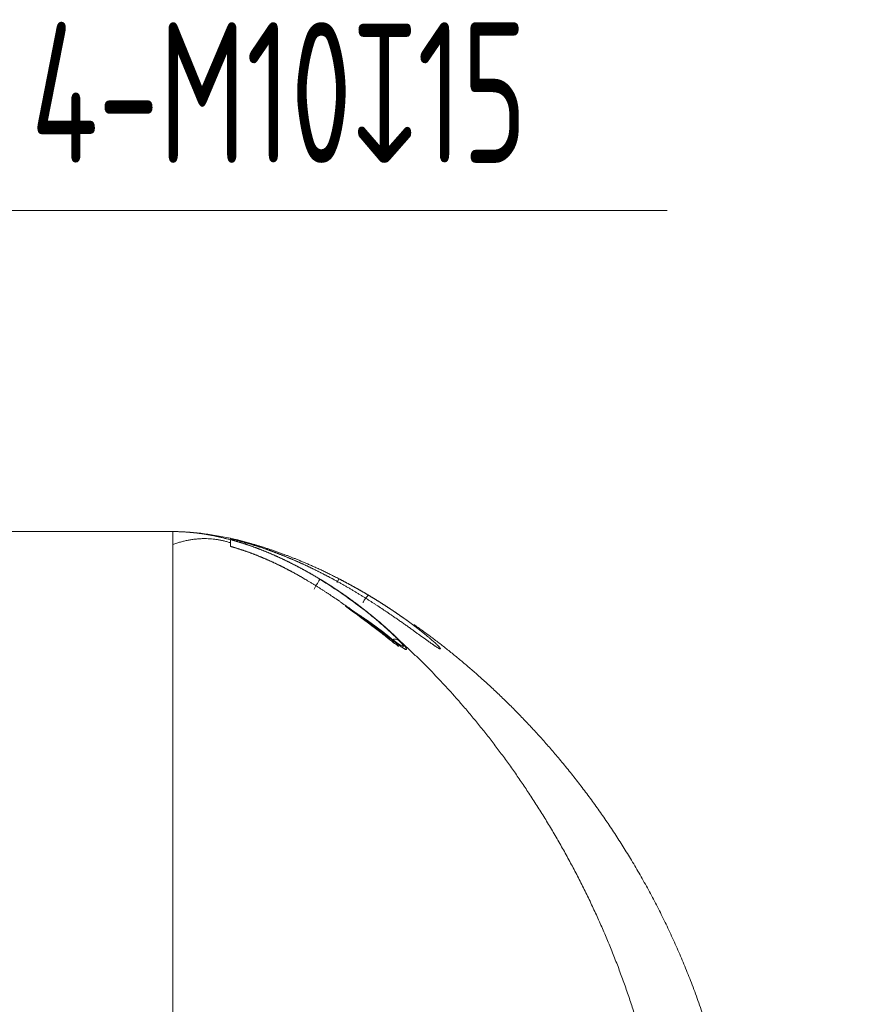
# Model space of a CAD drawing. Header units: millimetres. Extents: x 176 to 9387, y -11044 to -3322.
# Tile 179 of 256: x 8442 to 8516, y -10265 to -10179. Entities that reach past the tile are written whole.
import ezdxf

# ---------------------------------------------------------------- set-up
doc = ezdxf.new("R2010")
doc.units = ezdxf.units.MM
doc.header["$LTSCALE"] = 0.3175
doc.layers.add('1轮廓实线层', color=7, linetype='Continuous', lineweight=18)
doc.layers.add('7标注层', color=4, linetype='Continuous', lineweight=13)
doc.styles.add('PC_TEXTSTYLE', font='ISOCP.SHX', dxfattribs={"width": 0.707, "bigfont": 'GBCBIG.SHX'})

msp = doc.modelspace()

# ---------------------------------------------------------------- linework, layer by layer
at = {"layer": '1轮廓实线层'}
for p, q in [((8409.07034, -10223.87988), (8455.35631, -10223.87988)), ((8455.35631, -10223.87988), (8455.35631, -10249.03769)), ((8466.86719, -10228.01869), (8466.83677, -10228.07022)), ((8469.65037, -10228.30069), (8469.80984, -10227.9908))]:
    msp.add_line(p, q, dxfattribs=at)
for points, degree in [([(8460.3563, -10224.46701), (8458.58923, -10224.07773), (8456.91092, -10223.87988), (8455.35631, -10223.87988)], 3), ([(8455.35631, -10223.87988), (8456.32948, -10223.87988), (8457.31829, -10223.95322), (8458.3205, -10224.09756), (8459.33391, -10224.31057), (8460.35631, -10224.58991)], 5), ([(8455.35631, -10224.99446), (8455.35631, -10224.55065), (8455.35631, -10224.21593), (8455.35631, -10223.99198), (8455.35631, -10223.87983), (8455.35631, -10223.8799)], 5), ([(8460.31806, -10224.8419), (8457.91458, -10224.06894), (8455.35631, -10225.00307)], 2), ([(8455.45392, -10223.88014), (8455.41271, -10223.88004)], 1), ([(8504.10974, -10276.33885), (8502.03881, -10264.08471), (8497.39773, -10253.36705), (8491.01328, -10244.33827), (8483.71224, -10237.15076), (8476.3214, -10231.9569)], 5), ([(8475.14076, -10233.4173), (8481.53369, -10239.21271), (8487.53315, -10246.84163), (8492.58868, -10255.72417), (8496.14988, -10265.28043), (8497.66631, -10274.93052)], 5)]:
    msp.add_open_spline(points, degree=degree, dxfattribs=at)
for points, degree, knots in [([(8460.35631, -10224.49964), (8460.35631, -10224.49867), (8460.35631, -10224.49769), (8460.35631, -10224.48698), (8460.35631, -10224.47715), (8460.35631, -10224.46715), (8460.35631, -10224.46708), (8460.35631, -10224.46701)], 3, [0, 0, 0, 0, 0.09055572, 0.09055572, 0.99354939, 0.99354939, 1, 1, 1, 1]), ([(8460.35631, -10224.47105), (8460.38331, -10224.47698), (8460.43798, -10224.48899), (8460.52092, -10224.50752), (8460.60581, -10224.52673), (8460.69267, -10224.54666), (8460.7815, -10224.56732), (8460.8723, -10224.58873), (8460.96509, -10224.61092), (8461.05986, -10224.63389), (8461.15664, -10224.65767), (8461.25543, -10224.68229), (8461.35624, -10224.70776), (8461.45907, -10224.7341), (8461.56393, -10224.76135), (8461.67083, -10224.78951), (8461.77979, -10224.81861), (8461.8908, -10224.84868), (8462.00388, -10224.87974), (8462.11904, -10224.91181), (8462.23628, -10224.94492), (8462.35561, -10224.97909), (8462.47705, -10225.01435), (8462.60059, -10225.05073), (8462.72625, -10225.08824), (8462.85404, -10225.12692), (8462.98396, -10225.16679), (8463.11603, -10225.20788), (8463.25024, -10225.25021), (8463.38662, -10225.29382), (8463.52516, -10225.33874), (8463.66588, -10225.38498), (8463.80878, -10225.43259), (8463.95387, -10225.48159), (8464.10116, -10225.53201), (8464.25066, -10225.58387), (8464.40237, -10225.63722), (8464.55629, -10225.69209), (8464.71245, -10225.74849), (8464.87084, -10225.80647), (8465.03147, -10225.86606), (8465.18149, -10225.92245), (8465.32094, -10225.97549), (8465.44987, -10226.02502), (8465.58107, -10226.07595), (8465.71457, -10226.1283), (8465.85037, -10226.1821), (8465.98847, -10226.23739), (8466.12888, -10226.29418), (8466.2716, -10226.35252), (8466.41665, -10226.41242), (8466.56401, -10226.47393), (8466.71371, -10226.53707), (8466.86574, -10226.60188), (8467.02012, -10226.66839), (8467.17683, -10226.73662), (8467.33589, -10226.80662), (8467.49731, -10226.87841), (8467.66108, -10226.95203), (8467.82721, -10227.02752), (8467.9957, -10227.10491), (8468.16655, -10227.18423), (8468.33977, -10227.26552), (8468.51536, -10227.34881), (8468.69332, -10227.43415), (8468.87364, -10227.52157), (8469.05634, -10227.6111), (8469.24141, -10227.70278), (8469.42885, -10227.79667), (8469.61869, -10227.89273), (8469.74581, -10227.95795), (8469.80984, -10227.9908)], 3, [0, 0, 0, 0, 0.00819895, 0.01660014, 0.02520476, 0.03401404, 0.0430292, 0.05225153, 0.06168231, 0.07132288, 0.08117458, 0.09123879, 0.1015169, 0.11201036, 0.12272061, 0.13364913, 0.14479744, 0.15616707, 0.16775957, 0.17957653, 0.19161955, 0.20389028, 0.21639036, 0.22912149, 0.24208535, 0.25528368, 0.26871823, 0.28239076, 0.29630308, 0.31045699, 0.32485432, 0.33949694, 0.35438671, 0.36952551, 0.38491528, 0.40055791, 0.41645537, 0.43260962, 0.44902261, 0.46569636, 0.48263285, 0.49983411, 0.51322835, 0.52688128, 0.54079463, 0.55497013, 0.56940955, 0.58411466, 0.59908726, 0.61432918, 0.62984225, 0.64562832, 0.66168927, 0.67802697, 0.69464332, 0.71154025, 0.72871968, 0.74618356, 0.76393382, 0.78197245, 0.80030141, 0.8189227, 0.8378383, 0.85705021, 0.87656045, 0.89637104, 0.91648399, 0.93690132, 0.95762508, 0.9786573, 1, 1, 1, 1]), ([(8469.26416, -10228.00046), (8469.23332, -10227.98381), (8469.17165, -10227.95051), (8469.07904, -10227.90085), (8468.98641, -10227.85143), (8468.89374, -10227.80227), (8468.80104, -10227.75336), (8468.7083, -10227.70471), (8468.61553, -10227.65633), (8468.52273, -10227.6082), (8468.4299, -10227.56033), (8468.33703, -10227.51272), (8468.24414, -10227.46537), (8468.15123, -10227.41829), (8468.05828, -10227.37147), (8467.96532, -10227.32491), (8467.87232, -10227.27862), (8467.77931, -10227.2326), (8467.68627, -10227.18685), (8467.59321, -10227.14136), (8467.50013, -10227.09614), (8467.40702, -10227.0512), (8467.31391, -10227.00652), (8467.22077, -10226.96212), (8467.12762, -10226.91799), (8467.03445, -10226.87413), (8466.94126, -10226.83055), (8466.84807, -10226.78725), (8466.75486, -10226.74422), (8466.66164, -10226.70147), (8466.56841, -10226.659), (8466.47517, -10226.6168), (8466.38192, -10226.57489), (8466.28867, -10226.53326), (8466.19541, -10226.49192), (8466.10214, -10226.45085), (8466.00887, -10226.41007), (8465.9156, -10226.36958), (8465.82232, -10226.32937), (8465.72905, -10226.28945), (8465.63577, -10226.24982), (8465.5425, -10226.21048), (8465.44923, -10226.17143), (8465.35596, -10226.13267), (8465.2627, -10226.0942), (8465.16944, -10226.05603), (8465.07619, -10226.01814), (8464.98295, -10225.98056), (8464.88971, -10225.94327), (8464.79649, -10225.90628), (8464.70328, -10225.86958), (8464.61008, -10225.83319), (8464.51689, -10225.79709), (8464.42372, -10225.76129), (8464.33057, -10225.7258), (8464.23743, -10225.69061), (8464.14431, -10225.65573), (8464.0512, -10225.62115), (8463.95812, -10225.58687), (8463.86506, -10225.5529), (8463.77202, -10225.51924), (8463.67901, -10225.48589), (8463.58602, -10225.45285), (8463.49306, -10225.42012), (8463.40012, -10225.3877), (8463.30722, -10225.3556), (8463.21434, -10225.3238), (8463.12149, -10225.29233), (8463.02868, -10225.26117), (8462.93589, -10225.23032), (8462.84315, -10225.1998), (8462.75044, -10225.16959), (8462.65776, -10225.13971), (8462.56512, -10225.11014), (8462.47252, -10225.0809), (8462.37997, -10225.05198), (8462.28745, -10225.02338), (8462.19497, -10224.99511), (8462.10254, -10224.96717), (8462.01016, -10224.93955), (8461.91782, -10224.91226), (8461.82553, -10224.8853), (8461.73329, -10224.85867), (8461.6411, -10224.83238), (8461.54896, -10224.80641), (8461.45687, -10224.78078), (8461.36483, -10224.75548), (8461.27285, -10224.73052), (8461.18093, -10224.7059), (8461.08906, -10224.68161), (8460.99726, -10224.65766), (8460.90551, -10224.63405), (8460.81383, -10224.61079), (8460.7222, -10224.58786), (8460.63065, -10224.56528), (8460.53915, -10224.54304), (8460.44773, -10224.52113), (8460.38676, -10224.5068), (8460.35631, -10224.49964)], 3, [0, 0, 0, 0, 0.01095633, 0.02190352, 0.03284151, 0.04377022, 0.05468958, 0.06559952, 0.07649996, 0.08739083, 0.09827205, 0.10914355, 0.12000526, 0.13085711, 0.14169902, 0.15253092, 0.16335274, 0.1741644, 0.18496583, 0.19575695, 0.2065377, 0.217308, 0.22806778, 0.23881697, 0.24955549, 0.26028327, 0.27100023, 0.28170632, 0.29240145, 0.30308554, 0.31375854, 0.32442037, 0.33507095, 0.34571022, 0.3563381, 0.36695452, 0.37755941, 0.38815271, 0.39873433, 0.40930421, 0.41986227, 0.43040846, 0.44094269, 0.4514649, 0.46197502, 0.47247298, 0.48295871, 0.49343214, 0.5038932, 0.51434182, 0.52477794, 0.53520149, 0.5456124, 0.5560106, 0.56639603, 0.57676861, 0.58712829, 0.597475, 0.60780867, 0.61812923, 0.62843662, 0.63873078, 0.64901165, 0.65927915, 0.66953322, 0.67977381, 0.69000085, 0.70021427, 0.71041402, 0.72060004, 0.73077226, 0.74093062, 0.75107506, 0.76120553, 0.77132196, 0.7814243, 0.79151249, 0.80158647, 0.81164619, 0.82169159, 0.83172261, 0.8417392, 0.8517413, 0.86172887, 0.87170185, 0.88166018, 0.89160382, 0.90153271, 0.91144681, 0.92134606, 0.93123042, 0.94109984, 0.95095427, 0.96079366, 0.97061798, 0.98042717, 0.99022119, 1, 1, 1, 1]), ([(8460.35631, -10224.57907), (8460.38063, -10224.58562), (8460.4293, -10224.59874), (8460.50226, -10224.61872), (8460.57525, -10224.63894), (8460.64825, -10224.65943), (8460.72126, -10224.68016), (8460.79429, -10224.70116), (8460.86732, -10224.72241), (8460.94038, -10224.74391), (8461.01344, -10224.76566), (8461.08652, -10224.78767), (8461.15961, -10224.80993), (8461.2327, -10224.83244), (8461.30581, -10224.8552), (8461.37893, -10224.87821), (8461.45206, -10224.90147), (8461.5252, -10224.92498), (8461.59835, -10224.94873), (8461.6715, -10224.97274), (8461.74466, -10224.99699), (8461.81783, -10225.02148), (8461.89101, -10225.04622), (8461.9642, -10225.07121), (8462.03739, -10225.09644), (8462.11058, -10225.12192), (8462.18378, -10225.14763), (8462.25699, -10225.17359), (8462.3302, -10225.19979), (8462.40341, -10225.22623), (8462.47663, -10225.25292), (8462.54985, -10225.27984), (8462.62307, -10225.307), (8462.69629, -10225.3344), (8462.76952, -10225.36204), (8462.84275, -10225.38991), (8462.91598, -10225.41802), (8462.9892, -10225.44637), (8463.06243, -10225.47495), (8463.13566, -10225.50377), (8463.20889, -10225.53282), (8463.28211, -10225.5621), (8463.35534, -10225.59162), (8463.42856, -10225.62137), (8463.50178, -10225.65135), (8463.575, -10225.68156), (8463.64821, -10225.712), (8463.72142, -10225.74268), (8463.79462, -10225.77358), (8463.86782, -10225.80471), (8463.94102, -10225.83607), (8464.0142, -10225.86765), (8464.08739, -10225.89946), (8464.16056, -10225.9315), (8464.23373, -10225.96376), (8464.3069, -10225.99625), (8464.38005, -10226.02897), (8464.4532, -10226.0619), (8464.52633, -10226.09506), (8464.59946, -10226.12844), (8464.67258, -10226.16205), (8464.74569, -10226.19587), (8464.81879, -10226.22992), (8464.89188, -10226.26418), (8464.96496, -10226.29867), (8465.03802, -10226.33337), (8465.11108, -10226.36829), (8465.18412, -10226.40343), (8465.25715, -10226.43879), (8465.33017, -10226.47436), (8465.40317, -10226.51015), (8465.47616, -10226.54616), (8465.54913, -10226.58238), (8465.62209, -10226.61881), (8465.69504, -10226.65546), (8465.76797, -10226.69232), (8465.84088, -10226.72939), (8465.91378, -10226.76667), (8465.98666, -10226.80417), (8466.05952, -10226.84187), (8466.13237, -10226.87979), (8466.20519, -10226.91792), (8466.278, -10226.95625), (8466.35079, -10226.99479), (8466.42357, -10227.03354), (8466.49632, -10227.0725), (8466.56905, -10227.11166), (8466.64176, -10227.15103), (8466.71445, -10227.19061), (8466.78712, -10227.23039), (8466.85977, -10227.27037), (8466.9324, -10227.31056), (8467.005, -10227.35095), (8467.07758, -10227.39154), (8467.15014, -10227.43233), (8467.22267, -10227.47333), (8467.29518, -10227.51453), (8467.36767, -10227.55592), (8467.44013, -10227.59752), (8467.51257, -10227.63932), (8467.58498, -10227.68131), (8467.65737, -10227.7235), (8467.72973, -10227.76589), (8467.80206, -10227.80848), (8467.87437, -10227.85126), (8467.94665, -10227.89424), (8468.01889, -10227.93741), (8468.09112, -10227.98077), (8468.13922, -10228.00982), (8468.16328, -10228.02435)], 3, [0, 0, 0, 0, 0.00882674, 0.01766312, 0.02650917, 0.03536491, 0.04423035, 0.05310551, 0.06199042, 0.07088508, 0.07978951, 0.08870374, 0.09762776, 0.1065616, 0.11550527, 0.12445878, 0.13342215, 0.14239538, 0.15137848, 0.16037147, 0.16937435, 0.17838714, 0.18740983, 0.19644244, 0.20548498, 0.21453744, 0.22359984, 0.23267218, 0.24175446, 0.25084669, 0.25994886, 0.26906099, 0.27818308, 0.28731511, 0.29645711, 0.30560906, 0.31477096, 0.32394282, 0.33312463, 0.34231639, 0.3515181, 0.36072976, 0.36995135, 0.37918288, 0.38842435, 0.39767574, 0.40693705, 0.41620828, 0.42548942, 0.43478046, 0.4440814, 0.45339222, 0.46271292, 0.47204349, 0.48138392, 0.4907342, 0.50009432, 0.50946427, 0.51884404, 0.52823362, 0.53763299, 0.54704214, 0.55646107, 0.56588975, 0.57532818, 0.58477633, 0.59423421, 0.60370178, 0.61317904, 0.62266598, 0.63216256, 0.64166879, 0.65118464, 0.6607101, 0.67024515, 0.67978977, 0.68934394, 0.69890765, 0.70848088, 0.71806361, 0.72765581, 0.73725748, 0.74686859, 0.75648912, 0.76611905, 0.77575836, 0.78540703, 0.79506504, 0.80473236, 0.81440898, 0.82409488, 0.83379002, 0.8434944, 0.85320797, 0.86293073, 0.87266265, 0.88240371, 0.89215387, 0.90191313, 0.91168144, 0.9214588, 0.93124517, 0.94104053, 0.95084485, 0.96065811, 0.97048028, 0.98031133, 0.99015125, 1, 1, 1, 1]), ([(8460.35631, -10224.58991), (8460.35631, -10224.59217), (8460.35631, -10224.60634), (8460.35631, -10224.65768), (8460.35631, -10224.69482), (8460.35631, -10224.79151), (8460.35631, -10224.85105), (8460.35631, -10224.99238), (8460.35631, -10225.07418), (8460.35631, -10225.16728)], 3, [0, 0, 0, 0, 0.25, 0.25, 0.5, 0.5, 0.75, 0.75, 1, 1, 1, 1]), ([(8466.86326, -10228.02535), (8466.83788, -10228.01039), (8466.78714, -10227.9805), (8466.71093, -10227.93593), (8466.63471, -10227.8916), (8466.55846, -10227.84751), (8466.48218, -10227.80367), (8466.40588, -10227.76008), (8466.32957, -10227.71674), (8466.25322, -10227.67365), (8466.17686, -10227.63082), (8466.10048, -10227.58823), (8466.02408, -10227.5459), (8465.94765, -10227.50382), (8465.87121, -10227.46199), (8465.79475, -10227.42042), (8465.71827, -10227.3791), (8465.64178, -10227.33805), (8465.56526, -10227.29724), (8465.48873, -10227.2567), (8465.41219, -10227.21642), (8465.33563, -10227.17639), (8465.25906, -10227.13663), (8465.18247, -10227.09713), (8465.10587, -10227.05789), (8465.02926, -10227.01891), (8464.95263, -10226.98019), (8464.876, -10226.94174), (8464.79935, -10226.90356), (8464.72269, -10226.86564), (8464.64602, -10226.82799), (8464.56935, -10226.7906), (8464.49266, -10226.75348), (8464.41597, -10226.71663), (8464.33927, -10226.68006), (8464.26256, -10226.64375), (8464.18585, -10226.60771), (8464.10913, -10226.57194), (8464.03241, -10226.53645), (8463.95568, -10226.50123), (8463.87895, -10226.46628), (8463.80222, -10226.43161), (8463.72548, -10226.39722), (8463.64875, -10226.3631), (8463.57201, -10226.32925), (8463.49527, -10226.29569), (8463.41853, -10226.2624), (8463.34179, -10226.2294), (8463.26506, -10226.19667), (8463.18832, -10226.16422), (8463.11159, -10226.13206), (8463.03486, -10226.10017), (8462.95813, -10226.06857), (8462.88141, -10226.03725), (8462.8047, -10226.00622), (8462.72799, -10225.97547), (8462.65128, -10225.94501), (8462.57459, -10225.91483), (8462.4979, -10225.88494), (8462.42122, -10225.85534), (8462.34454, -10225.82602), (8462.26788, -10225.797), (8462.19123, -10225.76826), (8462.11459, -10225.73982), (8462.03796, -10225.71166), (8461.96134, -10225.6838), (8461.88474, -10225.65623), (8461.80815, -10225.62896), (8461.73157, -10225.60197), (8461.65501, -10225.57528), (8461.57846, -10225.54889), (8461.50193, -10225.52279), (8461.42542, -10225.49699), (8461.34892, -10225.47149), (8461.27244, -10225.44628), (8461.19598, -10225.42137), (8461.11954, -10225.39676), (8461.04312, -10225.37245), (8460.96672, -10225.34844), (8460.89034, -10225.32473), (8460.81399, -10225.30132), (8460.73765, -10225.27822), (8460.66134, -10225.25542), (8460.58506, -10225.23292), (8460.5088, -10225.21073), (8460.43257, -10225.18882), (8460.38171, -10225.17446), (8460.35631, -10225.16728)], 3, [0, 0, 0, 0, 0.01240202, 0.02478965, 0.03716287, 0.04952161, 0.06186585, 0.07419554, 0.08651064, 0.09881111, 0.1110969, 0.12336799, 0.13562432, 0.14786587, 0.16009259, 0.17230445, 0.18450142, 0.19668345, 0.20885051, 0.22100257, 0.2331396, 0.24526156, 0.25736843, 0.26946016, 0.28153674, 0.29359813, 0.3056443, 0.31767523, 0.32969088, 0.34169124, 0.35367627, 0.36564596, 0.37760027, 0.38953919, 0.40146269, 0.41337076, 0.42526336, 0.43714049, 0.44900213, 0.46084825, 0.47267883, 0.48449387, 0.49629335, 0.50807725, 0.51984557, 0.53159828, 0.54333537, 0.55505685, 0.56676268, 0.57845288, 0.59012742, 0.60178631, 0.61342953, 0.62505708, 0.63666897, 0.64826517, 0.6598457, 0.67141055, 0.68295971, 0.6944932, 0.70601101, 0.71751315, 0.72899961, 0.74047041, 0.75192555, 0.76336503, 0.77478887, 0.78619707, 0.79758963, 0.80896658, 0.82032793, 0.83167367, 0.84300384, 0.85431844, 0.86561749, 0.876901, 0.88816899, 0.89942149, 0.9106585, 0.92188006, 0.93308618, 0.94427688, 0.95545219, 0.96661213, 0.97775673, 0.98888601, 1, 1, 1, 1]), ([(8470.50399, -10230.39716), (8470.43197, -10230.34626), (8470.33246, -10230.27621), (8470.20488, -10230.18693), (8470.12185, -10230.12901), (8470.0379, -10230.07064), (8469.95303, -10230.01183), (8469.86724, -10229.95259), (8469.78053, -10229.89293), (8469.6929, -10229.83286), (8469.60434, -10229.77238), (8469.51486, -10229.7115), (8469.42446, -10229.65024), (8469.33313, -10229.58861), (8469.24087, -10229.52661), (8469.14769, -10229.46425), (8469.05357, -10229.40155), (8468.95853, -10229.33851), (8468.86257, -10229.27515), (8468.76567, -10229.21147), (8468.66785, -10229.14749), (8468.56909, -10229.08322), (8468.46941, -10229.01867), (8468.3688, -10228.95384), (8468.26726, -10228.88876), (8468.1648, -10228.82344), (8468.0614, -10228.75789), (8467.95708, -10228.69211), (8467.85183, -10228.62613), (8467.74566, -10228.55995), (8467.63856, -10228.49359), (8467.53053, -10228.42706), (8467.42159, -10228.36038), (8467.31172, -10228.29356), (8467.20093, -10228.22661), (8467.08922, -10228.15955), (8466.97661, -10228.09238), (8466.90112, -10228.04774), (8466.86326, -10228.02535)], 3, [0, 0, 0, 0, 0.06206608, 0.08546601, 0.10906773, 0.13287133, 0.15687688, 0.18108439, 0.20549386, 0.23010523, 0.25491843, 0.27993334, 0.30514981, 0.33056766, 0.35618669, 0.38200665, 0.40802725, 0.4342482, 0.46066914, 0.48728972, 0.51410953, 0.54112814, 0.56834509, 0.59575988, 0.62337201, 0.65118091, 0.67918602, 0.70738672, 0.7357824, 0.76437239, 0.793156, 0.82213253, 0.85130124, 0.88066137, 0.91021213, 0.93995271, 0.96988229, 1, 1, 1, 1]), ([(8468.16327, -10228.02435), (8468.16068, -10228.02864), (8468.1046, -10228.12138), (8467.91447, -10228.43575), (8467.78057, -10228.65715), (8467.64587, -10228.87988)], 3, [0, 0, 0, 0, 0.49676793, 0.49676793, 1, 1, 1, 1]), ([(8475.01542, -10233.33517), (8474.93039, -10233.24777), (8474.83511, -10233.15233), (8474.37745, -10232.70518), (8473.93099, -10232.29597), (8472.47546, -10231.0415), (8471.34485, -10230.16417), (8469.52439, -10228.90261), (8468.8428, -10228.46004), (8468.15278, -10228.04175)], 3, [0, 0, 0, 0, 0.06623543, 0.06623543, 0.29174272, 0.29174272, 0.74275728, 0.74275728, 1, 1, 1, 1]), ([(8468.16328, -10228.02435), (8468.18332, -10228.03649), (8468.22336, -10228.06074), (8468.28327, -10228.09721), (8468.34298, -10228.13369), (8468.40247, -10228.1702), (8468.46175, -10228.20673), (8468.52083, -10228.24327), (8468.57969, -10228.27983), (8468.63834, -10228.3164), (8468.69678, -10228.35298), (8468.75501, -10228.38958), (8468.81303, -10228.42618), (8468.87083, -10228.4628), (8468.92843, -10228.49942), (8468.98581, -10228.53604), (8469.04298, -10228.57267), (8469.09993, -10228.60931), (8469.15668, -10228.64594), (8469.21321, -10228.68257), (8469.26952, -10228.7192), (8469.32562, -10228.75582), (8469.38151, -10228.79244), (8469.43719, -10228.82906), (8469.49265, -10228.86566), (8469.54789, -10228.90226), (8469.60292, -10228.93884), (8469.65774, -10228.97542), (8469.71234, -10229.01198), (8469.76672, -10229.04852), (8469.82089, -10229.08505), (8469.87484, -10229.12156), (8469.92858, -10229.15805), (8469.9821, -10229.19452), (8470.03541, -10229.23097), (8470.08849, -10229.2674), (8470.14136, -10229.3038), (8470.19402, -10229.34017), (8470.24646, -10229.37652), (8470.29868, -10229.41284), (8470.35068, -10229.44913), (8470.40246, -10229.48539), (8470.45403, -10229.52162), (8470.50538, -10229.55781), (8470.55651, -10229.59397), (8470.60742, -10229.63009), (8470.65812, -10229.66617), (8470.70859, -10229.70222), (8470.75885, -10229.73823), (8470.80889, -10229.77419), (8470.85871, -10229.81011), (8470.90831, -10229.84599), (8470.95769, -10229.88183), (8471.00686, -10229.91761), (8471.0558, -10229.95335), (8471.10452, -10229.98905), (8471.15303, -10230.02469), (8471.20131, -10230.06028), (8471.24938, -10230.09582), (8471.29722, -10230.1313), (8471.34485, -10230.16674), (8471.39225, -10230.20211), (8471.43944, -10230.23743), (8471.4864, -10230.27269), (8471.53315, -10230.3079), (8471.57967, -10230.34304), (8471.62598, -10230.37812), (8471.67206, -10230.41314), (8471.71792, -10230.44809), (8471.76356, -10230.48299), (8471.80898, -10230.51781), (8471.85418, -10230.55257), (8471.89916, -10230.58726), (8471.94392, -10230.62188), (8471.98846, -10230.65643), (8472.03278, -10230.69091), (8472.19127, -10230.81459), (8472.458, -10231.02572), (8472.82287, -10231.32191), (8473.17006, -10231.6108), (8473.49954, -10231.89172), (8473.72543, -10232.08901), (8473.85853, -10232.20688), (8473.90583, -10232.24893), (8473.95255, -10232.29062), (8473.99868, -10232.33194), (8474.04422, -10232.37289), (8474.08918, -10232.41348), (8474.13356, -10232.45369), (8474.17735, -10232.49353), (8474.22056, -10232.53298), (8474.26318, -10232.57205), (8474.30523, -10232.61074), (8474.34669, -10232.64904), (8474.38756, -10232.68695), (8474.42786, -10232.72447), (8474.46758, -10232.76159), (8474.50671, -10232.79831), (8474.54527, -10232.83464), (8474.58324, -10232.87055), (8474.62064, -10232.90607), (8474.65746, -10232.94117), (8474.6937, -10232.97587), (8474.72936, -10233.01015), (8474.76445, -10233.04401), (8474.79896, -10233.07746), (8474.83289, -10233.11049), (8474.86625, -10233.14309), (8474.89903, -10233.17527), (8474.93124, -10233.20703), (8474.96288, -10233.23835), (8474.99394, -10233.26925), (8475.02442, -10233.29971), (8475.05434, -10233.32974), (8475.08368, -10233.35932), (8475.11248, -10233.3885), (8475.13123, -10233.4076), (8475.14059, -10233.41714)], 3, [0, 0, 0, 0, 0.00724812, 0.0144792, 0.02169323, 0.02889018, 0.03607004, 0.04323279, 0.05037842, 0.0575069, 0.06461824, 0.07171241, 0.07878941, 0.08584923, 0.09289185, 0.09991726, 0.10692547, 0.11391646, 0.12089024, 0.12784679, 0.13478612, 0.14170822, 0.14861309, 0.15550074, 0.16237117, 0.16922438, 0.17606037, 0.18287916, 0.18968074, 0.19646514, 0.20323235, 0.2099824, 0.21671529, 0.22343103, 0.23012964, 0.23681115, 0.24347555, 0.25012289, 0.25675317, 0.26336642, 0.26996266, 0.27654192, 0.28310422, 0.28964959, 0.29617806, 0.30268966, 0.30918443, 0.31566239, 0.32212359, 0.32856805, 0.33499583, 0.34140695, 0.34780145, 0.35417939, 0.36054081, 0.36688575, 0.37321426, 0.37952639, 0.38582219, 0.39210172, 0.39836502, 0.40461216, 0.41084319, 0.41705817, 0.42325716, 0.42944023, 0.43560744, 0.44175886, 0.44789454, 0.45401458, 0.46011903, 0.46620797, 0.47228147, 0.47833961, 0.48438248, 0.49041014, 0.49642269, 0.54921709, 0.60088138, 0.65149805, 0.70116244, 0.74998285, 0.7576792, 0.76533599, 0.77295373, 0.78053297, 0.78807424, 0.79557812, 0.80304519, 0.81047603, 0.81787127, 0.82523151, 0.83255741, 0.83984961, 0.8471088, 0.85433565, 0.86153086, 0.86869515, 0.87582924, 0.8829339, 0.89000987, 0.89705793, 0.90407887, 0.9110735, 0.91804263, 0.92498709, 0.93190774, 0.93880543, 0.94568104, 0.95253545, 0.95936957, 0.9661843, 0.97298058, 0.97975933, 0.98652151, 0.99326808, 1, 1, 1, 1]), ([(8472.40673, -10229.43159), (8472.42559, -10229.44286), (8472.46324, -10229.46536), (8472.51956, -10229.49914), (8472.57565, -10229.53288), (8472.63152, -10229.56659), (8472.68715, -10229.60027), (8472.74256, -10229.63392), (8472.79774, -10229.66753), (8472.85269, -10229.7011), (8472.90741, -10229.73463), (8472.9619, -10229.76812), (8473.01616, -10229.80158), (8473.07019, -10229.83499), (8473.12399, -10229.86835), (8473.17755, -10229.90168), (8473.23089, -10229.93496), (8473.28399, -10229.96819), (8473.33687, -10230.00138), (8473.38951, -10230.03452), (8473.44191, -10230.06761), (8473.49409, -10230.10064), (8473.54603, -10230.13363), (8473.59774, -10230.16657), (8473.64921, -10230.19945), (8473.70045, -10230.23227), (8473.75146, -10230.26504), (8473.80223, -10230.29776), (8473.85277, -10230.33041), (8473.90307, -10230.36301), (8473.95314, -10230.39555), (8474.00297, -10230.42803), (8474.05257, -10230.46044), (8474.10193, -10230.4928), (8474.15106, -10230.52508), (8474.19995, -10230.55731), (8474.2486, -10230.58947), (8474.29702, -10230.62156), (8474.3452, -10230.65358), (8474.39314, -10230.68554), (8474.44085, -10230.71742), (8474.48832, -10230.74923), (8474.53555, -10230.78098), (8474.58255, -10230.81265), (8474.62931, -10230.84424), (8474.67583, -10230.87576), (8474.72211, -10230.90721), (8474.76815, -10230.93858), (8474.81396, -10230.96987), (8474.85952, -10231.00108), (8474.90485, -10231.03222), (8474.94994, -10231.06327), (8474.99479, -10231.09424), (8475.0394, -10231.12513), (8475.08377, -10231.15594), (8475.12791, -10231.18666), (8475.1718, -10231.2173), (8475.21546, -10231.24785), (8475.25887, -10231.27832), (8475.30205, -10231.3087), (8475.34498, -10231.33899), (8475.38768, -10231.36919), (8475.43013, -10231.3993), (8475.47235, -10231.42932), (8475.51432, -10231.45924), (8475.55606, -10231.48908), (8475.59755, -10231.51882), (8475.63881, -10231.54846), (8475.67982, -10231.57802), (8475.7206, -10231.60747), (8475.76113, -10231.63683), (8475.80142, -10231.66609), (8475.84147, -10231.69525), (8475.88128, -10231.72431), (8475.92085, -10231.75327), (8475.96018, -10231.78213), (8475.99926, -10231.81088), (8476.03811, -10231.83954), (8476.07671, -10231.86809), (8476.11508, -10231.89653), (8476.1532, -10231.92487), (8476.19108, -10231.95311), (8476.22872, -10231.98124), (8476.26612, -10232.00926), (8476.30327, -10232.03717), (8476.34019, -10232.06497), (8476.37686, -10232.09266), (8476.41329, -10232.12024), (8476.44949, -10232.14771), (8476.48543, -10232.17507), (8476.52114, -10232.20232), (8476.55661, -10232.22945), (8476.59183, -10232.25646), (8476.62681, -10232.28336), (8476.66156, -10232.31015), (8476.69605, -10232.33682), (8476.73031, -10232.36337), (8476.76433, -10232.3898), (8476.7981, -10232.41611), (8476.83164, -10232.44231), (8476.86493, -10232.46838), (8476.89798, -10232.49433), (8476.93078, -10232.52016), (8476.96335, -10232.54587), (8476.99568, -10232.57145), (8477.02776, -10232.59692), (8477.0596, -10232.62225), (8477.0912, -10232.64746), (8477.18367, -10232.72143), (8477.33174, -10232.84115), (8477.52632, -10233.0015), (8477.70564, -10233.15224), (8477.86974, -10233.29309), (8478.01864, -10233.4238), (8478.15239, -10233.54415), (8478.27101, -10233.65391), (8478.37455, -10233.75291), (8478.46301, -10233.84092), (8478.5213, -10233.90192), (8478.55796, -10233.9421), (8478.57907, -10233.96606), (8478.5977, -10233.98811), (8478.61385, -10234.00823), (8478.62752, -10234.02642), (8478.63872, -10234.04267), (8478.64745, -10234.05697), (8478.65371, -10234.06932), (8478.65751, -10234.07972), (8478.65884, -10234.08817), (8478.65772, -10234.09466), (8478.65414, -10234.09919), (8478.64811, -10234.10177), (8478.63603, -10234.10263), (8478.61324, -10234.09787), (8478.573, -10234.08174), (8478.52069, -10234.0554), (8478.45633, -10234.01886), (8478.37997, -10233.97222), (8478.30714, -10233.92546), (8478.24429, -10233.88406), (8478.19583, -10233.85174), (8478.14502, -10233.81745), (8478.09188, -10233.78124), (8478.03639, -10233.74309), (8477.97856, -10233.70303), (8477.9184, -10233.66106), (8477.8559, -10233.61719), (8477.79106, -10233.57145), (8477.72388, -10233.52383), (8477.65436, -10233.47436), (8477.5825, -10233.42304), (8477.50831, -10233.3699), (8477.43177, -10233.31495), (8477.3529, -10233.2582), (8477.27168, -10233.19966), (8477.18812, -10233.13936), (8477.10221, -10233.07732), (8477.01396, -10233.01355), (8476.92337, -10232.94806), (8476.83043, -10232.88089), (8476.73514, -10232.81204), (8476.59182, -10232.70855), (8476.39646, -10232.56769), (8476.14418, -10232.38638), (8475.88071, -10232.19789), (8475.60605, -10232.0025), (8475.32016, -10231.80052), (8475.02305, -10231.59225), (8474.7147, -10231.37802), (8474.47362, -10231.2122), (8474.30496, -10231.097), (8474.21251, -10231.03405), (8474.11917, -10230.9707), (8474.02492, -10230.90695), (8473.92979, -10230.84281), (8473.83375, -10230.77829), (8473.73682, -10230.7134), (8473.63899, -10230.64815), (8473.54026, -10230.58254), (8473.44064, -10230.51659), (8473.34012, -10230.45031), (8473.23871, -10230.3837), (8473.1364, -10230.31677), (8473.03319, -10230.24954), (8472.9291, -10230.18201), (8472.8241, -10230.1142), (8472.71822, -10230.0461), (8472.61144, -10229.97775), (8472.50377, -10229.90913), (8472.39521, -10229.84028), (8472.28576, -10229.77118), (8472.17542, -10229.70186), (8472.06419, -10229.63233), (8471.95207, -10229.56259), (8471.83907, -10229.49266), (8471.72519, -10229.42255), (8471.61041, -10229.35227), (8471.49476, -10229.28183), (8471.37822, -10229.21125), (8471.26081, -10229.14052), (8471.14252, -10229.06968), (8471.02334, -10228.99872), (8470.9033, -10228.92766), (8470.78238, -10228.85651), (8470.66059, -10228.78528), (8470.53793, -10228.71399), (8470.4144, -10228.64264), (8470.29001, -10228.57126), (8470.16475, -10228.49985), (8470.03864, -10228.42842), (8469.91166, -10228.35699), (8469.78383, -10228.28558), (8469.65514, -10228.21418), (8469.5256, -10228.14283), (8469.39523, -10228.07151), (8469.30792, -10228.02418), (8469.26416, -10228.00046)], 3, [0, 0, 0, 0, 0.00270528, 0.00540301, 0.00809317, 0.01077578, 0.01345083, 0.01611832, 0.01877825, 0.02143062, 0.02407543, 0.02671268, 0.02934238, 0.03196452, 0.03457912, 0.03718618, 0.03978569, 0.04237767, 0.04496213, 0.04753906, 0.05010848, 0.05267039, 0.0552248, 0.05777173, 0.06031118, 0.06284316, 0.06536768, 0.06788476, 0.0703944, 0.07289663, 0.07539145, 0.07787888, 0.08035893, 0.08283162, 0.08529697, 0.08775499, 0.09020571, 0.09264913, 0.09508529, 0.09751419, 0.09993587, 0.10235034, 0.10475762, 0.10715774, 0.10955072, 0.11193659, 0.11431537, 0.11668709, 0.11905177, 0.12140944, 0.12376014, 0.12610388, 0.12844071, 0.13077064, 0.13309372, 0.13540997, 0.13771943, 0.14002213, 0.14231811, 0.1446074, 0.14689004, 0.14916606, 0.15143551, 0.15369842, 0.15595484, 0.1582048, 0.16044834, 0.16268551, 0.16491635, 0.16714091, 0.16935923, 0.17157135, 0.17377733, 0.17597721, 0.17817103, 0.18035885, 0.18254072, 0.1847167, 0.18688682, 0.18905115, 0.19120973, 0.19336263, 0.1955099, 0.19765159, 0.19978777, 0.20191849, 0.2040438, 0.20616378, 0.20827848, 0.21038797, 0.2124923, 0.21459154, 0.21668576, 0.21877501, 0.22085938, 0.22293892, 0.2250137, 0.22708379, 0.22914927, 0.2312102, 0.23326665, 0.23531871, 0.23736643, 0.2394099, 0.24144919, 0.24348438, 0.24551555, 0.24754277, 0.24956612, 0.26341513, 0.27687191, 0.28996835, 0.30274029, 0.31522749, 0.32747354, 0.33952553, 0.35143364, 0.36325051, 0.37503055, 0.37946715, 0.38389476, 0.38831726, 0.39273855, 0.39716253, 0.40159309, 0.40603412, 0.41048945, 0.4149629, 0.41945822, 0.42397911, 0.42852919, 0.43311202, 0.43773104, 0.44826332, 0.45871345, 0.4691222, 0.47953045, 0.48997873, 0.50050662, 0.50556534, 0.51064087, 0.51573635, 0.52085487, 0.52599945, 0.53117306, 0.53637856, 0.54161877, 0.5468964, 0.5522141, 0.55757442, 0.56297983, 0.56843269, 0.57393531, 0.57948986, 0.58509846, 0.59076312, 0.59648577, 0.60226823, 0.60811225, 0.61401949, 0.61999152, 0.62602984, 0.64061494, 0.65546029, 0.67058415, 0.68600305, 0.70173177, 0.71778342, 0.73416949, 0.75089992, 0.75565134, 0.76043094, 0.7652389, 0.7700754, 0.77494058, 0.7798346, 0.7847576, 0.7897097, 0.79469105, 0.79970174, 0.80474189, 0.80981159, 0.81491095, 0.82004003, 0.82519893, 0.8303877, 0.83560641, 0.8408551, 0.84613384, 0.85144265, 0.85678157, 0.86215062, 0.86754983, 0.8729792, 0.87843873, 0.88392843, 0.88944829, 0.89499829, 0.90057841, 0.90618863, 0.91182891, 0.91749921, 0.92319949, 0.92892969, 0.93468976, 0.94047964, 0.94629925, 0.95214853, 0.9580274, 0.96393576, 0.96987353, 0.97584061, 0.98183691, 0.98786232, 0.99391672, 1, 1, 1, 1]), ([(8469.80984, -10227.9908), (8469.83228, -10228.00236), (8469.87714, -10228.02548), (8469.94432, -10228.06027), (8470.0114, -10228.09512), (8470.07836, -10228.13006), (8470.14521, -10228.16507), (8470.21194, -10228.20015), (8470.27855, -10228.2353), (8470.34504, -10228.27053), (8470.41142, -10228.30582), (8470.47767, -10228.34119), (8470.54381, -10228.37663), (8470.60982, -10228.41213), (8470.67572, -10228.4477), (8470.74149, -10228.48334), (8470.80714, -10228.51905), (8470.87266, -10228.55482), (8470.93806, -10228.59066), (8471.00334, -10228.62656), (8471.06849, -10228.66253), (8471.13352, -10228.69856), (8471.19841, -10228.73465), (8471.26318, -10228.77081), (8471.32783, -10228.80702), (8471.39234, -10228.8433), (8471.45672, -10228.87963), (8471.52098, -10228.91602), (8471.5851, -10228.95248), (8471.64909, -10228.98899), (8471.71295, -10229.02555), (8471.77667, -10229.06218), (8471.84026, -10229.09885), (8471.90372, -10229.13559), (8471.96704, -10229.17238), (8472.03022, -10229.20922), (8472.09326, -10229.24611), (8472.15617, -10229.28306), (8472.21894, -10229.32006), (8472.28157, -10229.35711), (8472.34407, -10229.39421), (8472.38564, -10229.419), (8472.40641, -10229.43139)], 3, [0, 0, 0, 0, 0.02543354, 0.05084522, 0.07623498, 0.10160274, 0.12694845, 0.15227204, 0.17757345, 0.20285265, 0.22810959, 0.25334422, 0.27855651, 0.30374643, 0.32891395, 0.35405905, 0.37918171, 0.40428191, 0.42935966, 0.45441494, 0.47944775, 0.5044581, 0.52944601, 0.55441148, 0.57935454, 0.60427521, 0.62917352, 0.6540495, 0.67890319, 0.70373465, 0.72854391, 0.75333103, 0.77809606, 0.80283909, 0.82756016, 0.85225936, 0.87693677, 0.90159246, 0.92622653, 0.95083908, 0.9754302, 1, 1, 1, 1]), ([(8471.89735, -10230.05631), (8471.92437, -10230.01354), (8471.95214, -10229.97055), (8472.00814, -10229.88594), (8472.03637, -10229.84434), (8472.09209, -10229.76457), (8472.11957, -10229.72642), (8472.17246, -10229.65555), (8472.19787, -10229.62284), (8472.2454, -10229.56448), (8472.26753, -10229.53884), (8472.30758, -10229.4956), (8472.32551, -10229.478), (8472.35667, -10229.4511), (8472.36991, -10229.44179), (8472.39163, -10229.43098), (8472.40011, -10229.42948), (8472.40638, -10229.43138)], 3, [0, 0, 0, 0, 0.125, 0.125, 0.25, 0.25, 0.375, 0.375, 0.5, 0.5, 0.625, 0.625, 0.75, 0.75, 0.875, 0.875, 1, 1, 1, 1]), ([(8474.99891, -10233.87723), (8474.99401, -10233.87066), (8474.92624, -10233.81362), (8474.55417, -10233.53324), (8473.89851, -10233.02111), (8472.57266, -10231.98112), (8471.34878, -10231.07301), (8470.38155, -10230.36991)], 3, [0, 0, 0, 0, 0.09990582, 0.23483727, 0.39245743, 0.57344937, 1, 1, 1, 1]), ([(8475.14094, -10233.41745), (8475.14546, -10233.42207), (8475.1545, -10233.4313), (8475.16787, -10233.445), (8475.18108, -10233.45859), (8475.19412, -10233.47205), (8475.20699, -10233.48538), (8475.2197, -10233.49859), (8475.23224, -10233.51168), (8475.24461, -10233.52463), (8475.25682, -10233.53746), (8475.26886, -10233.55017), (8475.28073, -10233.56275), (8475.29244, -10233.5752), (8475.30398, -10233.58753), (8475.31536, -10233.59973), (8475.32656, -10233.6118), (8475.33761, -10233.62375), (8475.34849, -10233.63557), (8475.3592, -10233.64726), (8475.36975, -10233.65883), (8475.38013, -10233.67027), (8475.39035, -10233.68158), (8475.4004, -10233.69276), (8475.41029, -10233.70382), (8475.42001, -10233.71475), (8475.42957, -10233.72555), (8475.43897, -10233.73622), (8475.4482, -10233.74677), (8475.45727, -10233.75719), (8475.46618, -10233.76748), (8475.47492, -10233.77764), (8475.4835, -10233.78768), (8475.49191, -10233.79759), (8475.50017, -10233.80737), (8475.50825, -10233.81702), (8475.51618, -10233.82654), (8475.52395, -10233.83594), (8475.53155, -10233.8452), (8475.53899, -10233.85434), (8475.54627, -10233.86335), (8475.55338, -10233.87224), (8475.56034, -10233.88099), (8475.56713, -10233.88962), (8475.57376, -10233.89812), (8475.58023, -10233.90649), (8475.58654, -10233.91473), (8475.59269, -10233.92285), (8475.59868, -10233.93083), (8475.6045, -10233.93869), (8475.61017, -10233.94642), (8475.61567, -10233.95402), (8475.62102, -10233.9615), (8475.6262, -10233.96884), (8475.63123, -10233.97606), (8475.6361, -10233.98315), (8475.6408, -10233.99012), (8475.64535, -10233.99695), (8475.64973, -10234.00366), (8475.65396, -10234.01024), (8475.65803, -10234.01669), (8475.66194, -10234.02302), (8475.66569, -10234.02922), (8475.66928, -10234.03529), (8475.67272, -10234.04123), (8475.67599, -10234.04705), (8475.67911, -10234.05274), (8475.69033, -10234.07383), (8475.70397, -10234.10531), (8475.70781, -10234.1363), (8475.69583, -10234.15281), (8475.66801, -10234.15476), (8475.62432, -10234.14207), (8475.56477, -10234.11477), (8475.50412, -10234.08106), (8475.45169, -10234.04959), (8475.41346, -10234.0259), (8475.37284, -10234.00003), (8475.32986, -10233.97199), (8475.2845, -10233.94179), (8475.23675, -10233.90942), (8475.18661, -10233.87488), (8475.13406, -10233.83819), (8475.07911, -10233.79936), (8475.02174, -10233.75837), (8474.96195, -10233.71525), (8474.89972, -10233.67), (8474.83505, -10233.62262), (8474.76794, -10233.57314), (8474.69836, -10233.52154), (8474.56393, -10233.42137), (8474.35328, -10233.2629), (8474.05088, -10233.03332), (8473.72003, -10232.78105), (8473.34868, -10232.49783), (8472.93402, -10232.18264), (8472.47348, -10231.83504), (8471.97841, -10231.46528), (8471.44828, -10231.07477), (8470.95293, -10230.71611), (8470.63295, -10230.48831), (8470.50399, -10230.39716)], 3, [0, 0, 0, 0, 0.00263337, 0.00526183, 0.00788553, 0.01050461, 0.01311924, 0.01572958, 0.01833577, 0.02093799, 0.02353638, 0.02613112, 0.02872236, 0.03131028, 0.03389502, 0.03647678, 0.0390557, 0.04163196, 0.04420573, 0.04677718, 0.04934648, 0.05191381, 0.05447934, 0.05704325, 0.05960571, 0.06216689, 0.06472698, 0.06728616, 0.0698446, 0.07240248, 0.07495999, 0.0775173, 0.08007459, 0.08263206, 0.08518987, 0.08774822, 0.09030728, 0.09286725, 0.0954283, 0.09799062, 0.10055439, 0.1031198, 0.10568703, 0.10825627, 0.11082771, 0.11340152, 0.11597789, 0.11855701, 0.12113906, 0.12372422, 0.12631269, 0.12890464, 0.13150025, 0.13409972, 0.13670322, 0.13931094, 0.14192305, 0.14453975, 0.1471612, 0.1497876, 0.15241911, 0.15505593, 0.15769822, 0.16034617, 0.16299995, 0.16565974, 0.16832571, 0.17099805, 0.19605408, 0.22061222, 0.24481785, 0.26882044, 0.29277115, 0.31682016, 0.3411139, 0.3513285, 0.3615669, 0.37183675, 0.3821456, 0.39250089, 0.40290992, 0.41337987, 0.42391772, 0.43453033, 0.44522435, 0.45600625, 0.46688232, 0.47785864, 0.48894111, 0.50013539, 0.51144696, 0.55227193, 0.59430726, 0.6377456, 0.68275811, 0.73388897, 0.78703475, 0.84234434, 0.89994178, 0.95992725, 1, 1, 1, 1]), ([(8474.46748, -10233.27615), (8474.462, -10233.27149), (8474.45103, -10233.26215), (8474.43433, -10233.24798), (8474.41742, -10233.23367), (8474.40028, -10233.21921), (8474.38291, -10233.2046), (8474.36532, -10233.18985), (8474.34751, -10233.17494), (8474.32946, -10233.15989), (8474.3112, -10233.1447), (8474.29271, -10233.12936), (8474.27399, -10233.11387), (8474.25505, -10233.09824), (8474.23588, -10233.08246), (8474.21649, -10233.06655), (8474.19687, -10233.05049), (8474.17703, -10233.03428), (8474.15696, -10233.01794), (8474.13666, -10233.00145), (8474.11614, -10232.98482), (8474.0954, -10232.96806), (8474.07443, -10232.95115), (8474.05324, -10232.93411), (8474.03182, -10232.91692), (8474.01017, -10232.8996), (8473.9883, -10232.88214), (8473.96621, -10232.86455), (8473.94388, -10232.84682), (8473.92134, -10232.82895), (8473.89857, -10232.81095), (8473.87557, -10232.79282), (8473.85235, -10232.77455), (8473.8289, -10232.75615), (8473.80523, -10232.73762), (8473.78133, -10232.71896), (8473.75721, -10232.70016), (8473.73286, -10232.68124), (8473.70829, -10232.66218), (8473.68349, -10232.643), (8473.65846, -10232.62369), (8473.63322, -10232.60425), (8473.60774, -10232.58469), (8473.58204, -10232.56499), (8473.55612, -10232.54518), (8473.52997, -10232.52524), (8473.50359, -10232.50517), (8473.47699, -10232.48498), (8473.45017, -10232.46467), (8473.42311, -10232.44423), (8473.39584, -10232.42368), (8473.36834, -10232.403), (8473.34061, -10232.38221), (8473.31266, -10232.36129), (8473.28448, -10232.34026), (8473.25608, -10232.31911), (8473.22745, -10232.29784), (8473.1986, -10232.27646), (8473.16952, -10232.25496), (8473.14022, -10232.23335), (8473.11069, -10232.21162), (8473.08093, -10232.18978), (8473.05096, -10232.16782), (8473.02075, -10232.14576), (8472.99032, -10232.12358), (8472.95967, -10232.1013), (8472.92879, -10232.0789), (8472.89768, -10232.05639), (8472.86635, -10232.03378), (8472.83479, -10232.01106), (8472.80301, -10231.98824), (8472.77101, -10231.96531), (8472.73878, -10231.94227), (8472.70632, -10231.91913), (8472.67364, -10231.89589), (8472.64073, -10231.87254), (8472.6076, -10231.84909), (8472.57424, -10231.82555), (8472.54066, -10231.8019), (8472.50685, -10231.77815), (8472.47281, -10231.75431), (8472.43856, -10231.73036), (8472.40407, -10231.70632), (8472.36936, -10231.68219), (8472.33443, -10231.65796), (8472.29927, -10231.63363), (8472.26388, -10231.60922), (8472.22827, -10231.58471), (8472.19244, -10231.5601), (8472.15638, -10231.53541), (8472.12009, -10231.51063), (8472.08358, -10231.48576), (8472.04684, -10231.4608), (8472.00988, -10231.43575), (8471.97269, -10231.41062), (8471.93528, -10231.3854), (8471.89764, -10231.36009), (8471.85978, -10231.3347), (8471.82169, -10231.30923), (8471.78338, -10231.28368), (8471.74484, -10231.25804), (8471.70608, -10231.23233), (8471.66709, -10231.20654), (8471.62788, -10231.18066), (8471.58844, -10231.15471), (8471.54877, -10231.12868), (8471.50888, -10231.10258), (8471.46877, -10231.0764), (8471.42843, -10231.05015), (8471.38786, -10231.02382), (8471.34707, -10230.99742), (8471.30605, -10230.97095), (8471.26481, -10230.94441), (8471.22335, -10230.9178), (8471.18166, -10230.89112), (8471.13974, -10230.86437), (8471.0976, -10230.83756), (8471.05523, -10230.81068), (8471.01264, -10230.78373), (8470.96982, -10230.75672), (8470.92677, -10230.72965), (8470.88351, -10230.70251), (8470.84001, -10230.67532), (8470.79629, -10230.64806), (8470.75235, -10230.62074), (8470.72201, -10230.60194), (8470.70632, -10230.59223), (8470.70538, -10230.59165)], 3, [0, 0, 0, 0, 0.0063683, 0.01275754, 0.01916795, 0.02559974, 0.03205312, 0.0385283, 0.04502549, 0.0515449, 0.05808672, 0.06465117, 0.07123843, 0.07784872, 0.08448221, 0.09113911, 0.09781961, 0.1045239, 0.11125216, 0.11800457, 0.12478133, 0.13158262, 0.1384086, 0.14525947, 0.1521354, 0.15903655, 0.1659631, 0.17291523, 0.17989309, 0.18689686, 0.1939267, 0.20098277, 0.20806523, 0.21517424, 0.22230997, 0.22947255, 0.23666216, 0.24387893, 0.25112302, 0.25839458, 0.26569375, 0.27302068, 0.28037552, 0.2877584, 0.29516946, 0.30260885, 0.3100767, 0.31757315, 0.32509832, 0.33265236, 0.3402354, 0.34784755, 0.35548896, 0.36315974, 0.37086003, 0.37858994, 0.3863496, 0.39413913, 0.40195864, 0.40980827, 0.41768811, 0.4255983, 0.43353893, 0.44151013, 0.44951201, 0.45754468, 0.46560824, 0.4737028, 0.48182847, 0.48998536, 0.49817357, 0.5063932, 0.51464435, 0.52292712, 0.53124162, 0.53958794, 0.54796617, 0.55637642, 0.56481878, 0.57329335, 0.5818002, 0.59033945, 0.59891117, 0.60751546, 0.6161524, 0.62482209, 0.63352461, 0.64226005, 0.65102848, 0.65983, 0.66866469, 0.67753262, 0.68643388, 0.69536856, 0.70433672, 0.71333845, 0.72237382, 0.73144291, 0.74054581, 0.74968257, 0.75885327, 0.768058, 0.77729682, 0.78656979, 0.79587701, 0.80521852, 0.81459441, 0.82400473, 0.83344957, 0.84292898, 0.85244304, 0.8619918, 0.87157533, 0.8811937, 0.89084697, 0.9005352, 0.91025845, 0.92001679, 0.92981028, 0.93963898, 0.94950294, 0.95940222, 0.96933689, 0.979307, 0.9893126, 0.99935376, 1, 1, 1, 1]), ([(8475.14081, -10233.41736), (8475.09968, -10233.38223), (8475.05296, -10233.35146), (8474.9504, -10233.30164), (8474.89457, -10233.28262), (8474.77729, -10233.25802), (8474.71586, -10233.25245), (8474.59165, -10233.2547), (8474.52889, -10233.2625), (8474.46748, -10233.27612)], 3, [0, 0, 0, 0, 0.25, 0.25, 0.5, 0.5, 0.75, 0.75, 1, 1, 1, 1]), ([(8474.47866, -10233.27372), (8474.58915, -10233.35665), (8474.69297, -10233.43356), (8475.2455, -10233.83464), (8475.50404, -10233.97609), (8475.35272, -10233.70879), (8475.2121, -10233.54343), (8475.0095, -10233.33242)], 3, [0, 0, 0, 0, 0.12209419, 0.12209419, 0.70206723, 0.70206723, 1, 1, 1, 1]), ([(8455.35631, -10283.87988), (8455.35631, -10281.52591), (8455.35631, -10276.81298), (8455.35631, -10269.78254), (8455.35631, -10262.6051), (8455.35631, -10255.88205), (8455.35631, -10251.56528), (8455.35631, -10249.33848), (8455.35631, -10249.03769)], 5, [0, 0, 0, 0, 0, 0, 0.31673928, 0.63347855, 0.95021783, 1, 1, 1, 1, 1, 1])]:
    msp.add_open_spline(points, degree=degree, knots=knots, dxfattribs=at)
at = {"layer": '7标注层', "color": 4, "lineweight": 0}
msp.add_line((8425.49355, -10195.92948), (8498.39897, -10195.92948), dxfattribs=at)

# ---------------------------------------------------------------- texts
at = {"layer": '7标注层', "color": 3, "insert": (8442.99355, -10191.7712), "char_height": 12.25, "attachment_point": 7, "style": 'PC_TEXTSTYLE'}
msp.add_mtext('4-M10{\\Famgdt.shx;x}15', dxfattribs=at)

doc.saveas('drawing.dxf')
